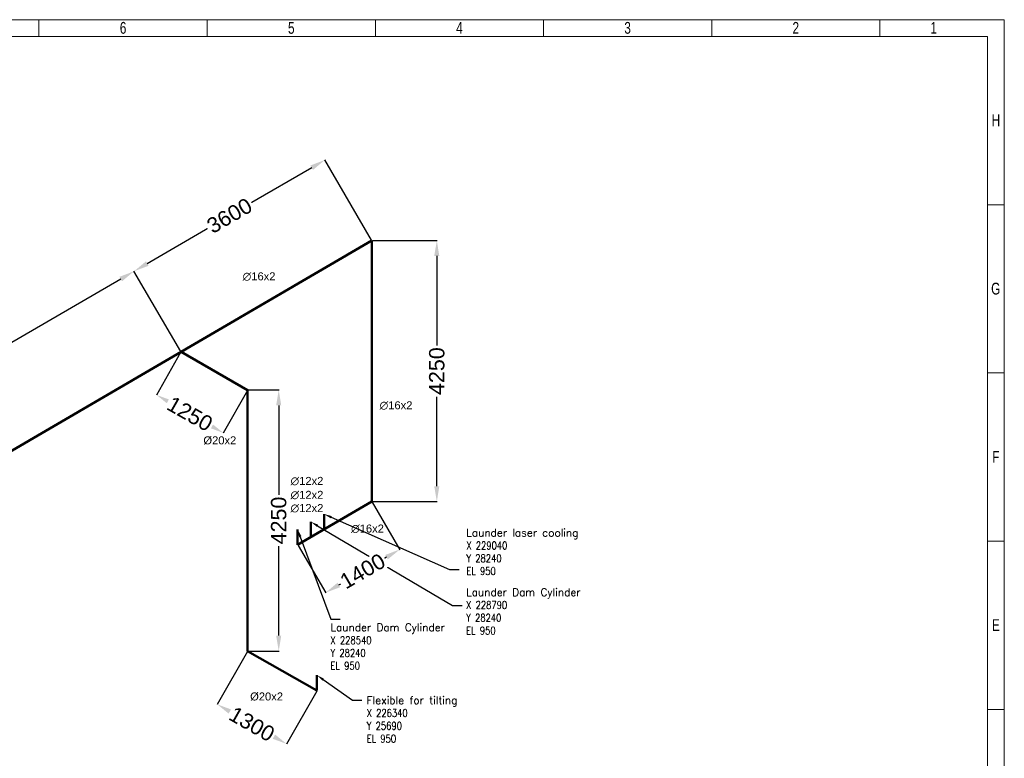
# Model space of a CAD drawing. Header units: millimetres. Extents: x 136540 to 167986, y -100244 to -77782.
# Tile 14 of 14: x 151949 to 167986, y -89809 to -77782. Entities that reach past the tile are written whole.
import ezdxf
from ezdxf import colors
from ezdxf.entities.mleader import LeaderData, LeaderLine
from ezdxf.math import Vec2, Vec3

# ---------------------------------------------------------------- set-up
doc = ezdxf.new("R2010")
doc.units = ezdxf.units.MM
doc.header["$LTSCALE"] = 0.25
doc.linetypes.add('HS_Solid', pattern=[0])
for name, color, linetype in [('Annotation', 7, 'Continuous'), ('COTAS', 136, 'Continuous'), ('Dimension', 1, 'Continuous')]:
    doc.layers.add(name, color=color, linetype=linetype)
doc.layers.add('Pipe Small Bore', color=30, linetype='Continuous', lineweight=50)
doc.styles.add('AdskIsoMetric', font='romans.shx')
doc.styles.add('MtXpl_Arial_Unicode_', font='ARIALUNI.ttf')
doc.styles.add('SLDTEXTSTYLE3', font='TXT', dxfattribs={"width": 0.75})
doc.styles.get("Standard").update_dxf_attribs({"font": 'arial.ttf'})
doc.dimstyles.new('AdskIsoMetric', dxfattribs={"dimtxt": 2.5, "dimasz": 2.5, "dimexe": 1, "dimexo": 2, "dimgap": 0.8, "dimtad": 1, "dimdec": 0, "dimrnd": 1, "dimzin": 0, "dimdsep": 46, "dimtxsty": 'AdskIsoMetric', "dimcen": 0, "dimclrt": 7, "dimadec": 0, "dimazin": 0, "dimtfac": 1, "dimtdec": 0, "dimtmove": 1, "dimatfit": 3, "dimfxl": 1, "dimtfill": 1, "dimfrac": 2, "dimtolj": 1, "dimtzin": 0, "dimarcsym": 0})

# ---------------------------------------------------------------- blocks, each defined once
blk = doc.blocks.new('*D82')
at = {"layer": 'Defpoints', "color": 0}
for p in [(153811, -81879), (154576, -83192), (147319, -87422)]:
    blk.add_point(p, dxfattribs=at)
at = {"layer": 'Dimension', "color": 0, "lineweight": -2}
for p, q in [((154571, -83184), (153808, -81875)), ((153595, -82005), (150508, -83804)), ((146769, -85983), (149856, -84184)), ((147314, -87413), (146551, -86104))]:
    blk.add_line(p, q, dxfattribs=at)
at = {"layer": 'Dimension', "color": 0}
for points in [[(153616, -82041), (153574, -81969), (153811, -81879)], [(146748, -85947), (146790, -86019), (146553, -86109)]]:
    blk.add_solid(points, dxfattribs=at)
at = {"layer": 'Dimension', "color": 7, "insert": (150182, -83994), "char_height": 250, "attachment_point": 5, "rotation": 30.2327, "bg_fill": 3, "box_fill_scale": 1.1, "bg_fill_color": 257, "bg_fill_transparency": 0}
blk.add_mtext('\\A1;8400', dxfattribs=at)
blk = doc.blocks.new('*D83')
at = {"layer": 'Defpoints', "color": 0}
for p in [(156921, -80066), (157686, -81380), (154576, -83192)]:
    blk.add_point(p, dxfattribs=at)
at = {"layer": 'Dimension', "color": 0, "lineweight": -2}
for p, q in [((157681, -81371), (156918, -80062)), ((156705, -80192), (155691, -80783)), ((154027, -81753), (155040, -81162)), ((154571, -83184), (153808, -81875))]:
    blk.add_line(p, q, dxfattribs=at)
at = {"layer": 'Dimension', "color": 0}
for points in [[(156726, -80228), (156684, -80156), (156921, -80066)], [(154006, -81717), (154048, -81789), (153811, -81879)]]:
    blk.add_solid(points, dxfattribs=at)
at = {"layer": 'Dimension', "color": 7, "insert": (155366, -80973), "char_height": 250, "attachment_point": 5, "rotation": 30.2327, "bg_fill": 3, "box_fill_scale": 1.1, "bg_fill_color": 257, "bg_fill_transparency": 0}
blk.add_mtext('\\A1;3600', dxfattribs=at)
blk = doc.blocks.new('*D84')
at = {"layer": 'Defpoints', "color": 0}
for p in [(154574, -83194), (155662, -83812), (155265, -84510)]:
    blk.add_point(p, dxfattribs=at)
at = {"layer": 'Dimension', "color": 0, "lineweight": -2}
for p, q in [((154569, -83202), (154175, -83896)), ((155657, -83821), (155262, -84514)), ((154394, -84015), (154404, -84020)), ((155048, -84386), (155038, -84381))]:
    blk.add_line(p, q, dxfattribs=at)
at = {"layer": 'Dimension', "color": 0}
for points in [[(154415, -83979), (154374, -84051), (154177, -83892)], [(155027, -84423), (155068, -84350), (155265, -84510)]]:
    blk.add_solid(points, dxfattribs=at)
at = {"layer": 'Dimension', "color": 7, "insert": (154721, -84201), "char_height": 250, "attachment_point": 5, "rotation": 330.3857, "bg_fill": 3, "box_fill_scale": 1.1, "bg_fill_color": 257, "bg_fill_transparency": 0}
blk.add_mtext('\\A1;1250', dxfattribs=at)
blk = doc.blocks.new('*D85')
at = {"layer": 'Defpoints', "color": 0}
for p in [(155662, -83812), (155662, -88062), (156168, -88062)]:
    blk.add_point(p, dxfattribs=at)
at = {"layer": 'Dimension', "color": 0, "lineweight": -2}
for p, q in [((155672, -83812), (156173, -83812)), ((156168, -84062), (156168, -85555)), ((156168, -87812), (156168, -86319)), ((155672, -88062), (156173, -88062))]:
    blk.add_line(p, q, dxfattribs=at)
at = {"layer": 'Dimension', "color": 0}
for points in [[(156209, -84062), (156126, -84062), (156168, -83812)], [(156126, -87812), (156209, -87812), (156168, -88062)]]:
    blk.add_solid(points, dxfattribs=at)
at = {"layer": 'Dimension', "color": 7, "insert": (156168, -85937), "char_height": 250, "attachment_point": 5, "rotation": 89.9998, "bg_fill": 3, "box_fill_scale": 1.1, "bg_fill_color": 257, "bg_fill_transparency": 0}
blk.add_mtext('\\A1;4250', dxfattribs=at)
blk = doc.blocks.new('*D86')
at = {"layer": 'Defpoints', "color": 0}
for p in [(155662, -88062), (156791, -88706), (156295, -89574)]:
    blk.add_point(p, dxfattribs=at)
at = {"layer": 'Dimension', "color": 0, "lineweight": -2}
for p, q in [((155657, -88071), (155164, -88934)), ((156786, -88715), (156293, -89579)), ((155383, -89054), (155414, -89071)), ((156078, -89450), (156048, -89433))]:
    blk.add_line(p, q, dxfattribs=at)
at = {"layer": 'Dimension', "color": 0}
for points in [[(155404, -89018), (155363, -89090), (155166, -88930)], [(156058, -89487), (156099, -89414), (156295, -89574)]]:
    blk.add_solid(points, dxfattribs=at)
at = {"layer": 'Dimension', "color": 7, "insert": (155731, -89252), "char_height": 250, "attachment_point": 5, "rotation": 330.2866, "bg_fill": 3, "box_fill_scale": 1.1, "bg_fill_color": 257, "bg_fill_transparency": 0}
blk.add_mtext('\\A1;1300', dxfattribs=at)
blk = doc.blocks.new('*D87')
at = {"layer": 'Defpoints', "color": 0}
for p in [(157686, -81380), (158743, -81380), (157686, -85630)]:
    blk.add_point(p, dxfattribs=at)
at = {"layer": 'Dimension', "color": 0, "lineweight": -2}
for p, q in [((157696, -81380), (158748, -81380)), ((158743, -81630), (158743, -83123)), ((158743, -85380), (158743, -83887)), ((157696, -85630), (158748, -85630))]:
    blk.add_line(p, q, dxfattribs=at)
at = {"layer": 'Dimension', "color": 0}
for points in [[(158784, -81630), (158701, -81630), (158743, -81380)], [(158701, -85380), (158784, -85380), (158743, -85630)]]:
    blk.add_solid(points, dxfattribs=at)
at = {"layer": 'Dimension', "color": 7, "insert": (158743, -83505), "char_height": 250, "attachment_point": 5, "rotation": 90, "bg_fill": 3, "box_fill_scale": 1.1, "bg_fill_color": 257, "bg_fill_transparency": 0}
blk.add_mtext('\\A1;4250', dxfattribs=at)
blk = doc.blocks.new('*D88')
at = {"layer": 'Defpoints', "color": 0}
for p in [(157686, -85630), (156477, -86335), (158140, -86408)]:
    blk.add_point(p, dxfattribs=at)
at = {"layer": 'Dimension', "color": 0, "lineweight": -2}
for p, q in [((157691, -85638), (158143, -86412)), ((156482, -86343), (156933, -87117)), ((157924, -86534), (157851, -86577)), ((157146, -86987), (157220, -86944))]:
    blk.add_line(p, q, dxfattribs=at)
at = {"layer": 'Dimension', "color": 0}
for points in [[(157945, -86570), (157903, -86498), (158140, -86408)], [(157125, -86951), (157167, -87023), (156930, -87113)]]:
    blk.add_solid(points, dxfattribs=at)
at = {"layer": 'Dimension', "color": 7, "insert": (157535, -86761), "char_height": 250, "attachment_point": 5, "rotation": 30.2327, "bg_fill": 3, "box_fill_scale": 1.1, "bg_fill_color": 257, "bg_fill_transparency": 0}
blk.add_mtext('\\A1;1400', dxfattribs=at)
blk = doc.blocks.new('cajetin')
at = {"color": 7, "linetype": 'Continuous', "lineweight": 18}
for p, q in [((0, 615), (861, 615)), ((430.5, 607.5), (430.5, 615)), ((505.5, 607.5), (505.5, 615)), ((580.5, 607.5), (580.5, 615)), ((655.5, 607.5), (655.5, 615)), ((730.5, 607.5), (730.5, 615)), ((805.5, 607.5), (805.5, 615)), ((861, 615), (861, 0)), ((7.5, 607.5), (853.5, 607.5)), ((430.5, 607.5), (430.5, 607.5)), ((853.5, 607.5), (853.5, 7.5)), ((853.5, 532.5), (861, 532.5)), ((853.5, 457.5), (861, 457.5)), ((853.5, 382.5), (861, 382.5)), ((853.5, 307.5), (861, 307.5)), ((853.5, 307.5), (853.5, 307.5))]:
    blk.add_line(p, q, dxfattribs=at)
at = {"color": 7, "linetype": 'Continuous', "lineweight": 0, "char_height": 5.25, "attachment_point": 2, "style": 'SLDTEXTSTYLE3'}
for s, insert in [('6', (468.01, 613.99)), ('5', (543.01, 613.99)), ('4', (618.01, 613.99)), ('3', (693.01, 613.99)), ('2', (768.01, 613.99)), ('1', (829.51, 613.99)), ('H', (857.25, 572.74)), ('G', (857.18, 497.74)), ('F', (857.21, 422.74)), ('E', (857.24, 347.74))]:
    blk.add_mtext(s, dxfattribs=dict(at, insert=insert))
blk = doc.blocks.new('zw$3B4')
at = {"layer": 'Pipe Small Bore'}
for points in [[(2586, 6496), (12954, 12538)], [(12954, 12538), (12954, 8288)], [(9844, 10726), (10929, 10106)], [(10929, 10106), (10929, 5856)], [(11744, 7583), (12954, 8288)], [(12176, 8085), (12176, 7835)], [(11960, 7959), (11960, 7709)], [(11744, 7833), (11744, 7583)], [(10929, 5856), (12058, 5212)], [(12058, 5462), (12058, 5212)]]:
    blk.add_lwpolyline(points, dxfattribs=at)
at = {"char_height": 125, "attachment_point": 1, "style": 'AdskIsoMetric'}
for s, insert in [('Launder laser cooling^J{\\W0.8;X 229040^JY 28240^JEL 950}', (14491, 7845)), ('Launder Dam Cylinder^J{\\W0.8;X 228790^JY 28240^JEL 950}', (14488, 6876)), ('Launder Dam Cylinder^J{\\W0.8;X 228540^JY 28240^JEL 950}', (12278, 6303)), ('Flexible for tilting^J{\\W0.8;X 226340^JY 25690^JEL 950}', (12868, 5117))]:
    blk.add_mtext_dynamic_manual_height_columns(s, width=199051.18, gutter_width=625, heights=[0], dxfattribs=dict(at, insert=insert))
at = {"layer": 'COTAS', "color": 7, "linetype": 'HS_Solid', "style": 'MtXpl_Arial_Unicode_'}
for s, p in [('∅16x2', (10848, 11892)), ('∅16x2', (13079, 9792)), ('%%C20x2', (10209, 9221)), ('∅12x2', (11628, 8561)), ('∅12x2', (11628, 8334)), ('∅12x2', (11628, 8119)), ('∅16x2', (12614, 7785)), ('%%C20x2', (10970, 5051))]:
    blk.add_text(s, height=130, dxfattribs=at).set_placement(p)
at = {"layer": 'Annotation'}
ml = blk.add_multileader_mtext('Standard', dxfattribs=at)
ml.set_content('')
ml.set_leader_properties()
ml.build(insert=Vec2(0, 0))
ml.multileader.update_dxf_attribs({"dogleg_length": 3.06, "arrow_head_size": 125})
ctx = ml.context
ctx.base_point, ctx.char_height, ctx.arrow_head_size, ctx.landing_gap_size, ctx.plane_origin = Vec3(14372, 7183), 200, 125, 100, Vec3(6101, -2427)
ctx.text_align_type = 2
notes = []
notes.append((ctx, [(0, (1, 1, 0), (14219, 7183), (1, 0), 153, [(0, [(12176, 8085)], 256, [])])]))
ctx.mtext, ml.multileader.dxf.content_type = None, 0
ml = blk.add_multileader_mtext('Standard', dxfattribs=at)
ml.set_content('')
ml.set_leader_properties()
ml.build(insert=Vec2(0, 0))
ml.multileader.update_dxf_attribs({"dogleg_length": 3.06, "arrow_head_size": 125})
ctx = ml.context
ctx.base_point, ctx.char_height, ctx.arrow_head_size, ctx.landing_gap_size, ctx.plane_origin = Vec3(14422, 6598), 200, 125, 100, Vec3(5885, -2553)
ctx.text_align_type = 2
notes.append((ctx, [(0, (1, 1, 0), (14268, 6598), (1, 0), 153, [(0, [(11960, 7959)], 256, [])])]))
ctx.mtext, ml.multileader.dxf.content_type = None, 0
ml = blk.add_multileader_mtext('Standard', dxfattribs=at)
ml.set_content('')
ml.set_leader_properties()
ml.build(insert=Vec2(0, 0))
ml.multileader.update_dxf_attribs({"dogleg_length": 3.06, "arrow_head_size": 125})
ctx = ml.context
ctx.base_point, ctx.char_height, ctx.arrow_head_size, ctx.landing_gap_size, ctx.plane_origin = Vec3(12438, 6373), 200, 125, 100, Vec3(5669, -2679)
ctx.text_align_type = 2
notes.append((ctx, [(0, (1, 1, 0), (12285, 6373), (1, 0), 153, [(0, [(11744, 7833)], 256, [])])]))
ctx.mtext, ml.multileader.dxf.content_type = None, 0
ml = blk.add_multileader_mtext('Standard', dxfattribs=at)
ml.set_content('')
ml.set_leader_properties()
ml.build(insert=Vec2(0, 0))
ml.multileader.update_dxf_attribs({"dogleg_length": 3.06, "arrow_head_size": 125})
ctx = ml.context
ctx.base_point, ctx.char_height, ctx.arrow_head_size, ctx.landing_gap_size, ctx.plane_origin = Vec3(12788, 5055), 200, 125, 100, Vec3(6094, -5278)
ctx.text_align_type = 2
notes.append((ctx, [(0, (1, 1, 0), (12635, 5055), (1, 0), 153, [(0, [(12058, 5462)], 256, [])])]))
ctx.mtext, ml.multileader.dxf.content_type = None, 0
for ctx, leaders in notes:
    for number, flags, end, landing, length, lines in leaders:
        leader = LeaderData()
        leader.index, (leader.has_last_leader_line, leader.has_dogleg_vector, leader.attachment_direction) = number, flags
        leader.last_leader_point, leader.dogleg_vector, leader.dogleg_length = Vec3(end), Vec3(landing), length
        for number, points, colour, breaks in lines:
            line = LeaderLine()
            line.index, line.vertices, line.color, line.breaks = number, Vec3.list(points), colors.encode_raw_color(colour), breaks
            leader.lines.append(line)
        ctx.leaders.append(leader)

msp = doc.modelspace()

# ---------------------------------------------------------------- block references
msp.add_blockref('zw$3B4', (144732.3, -93918.1))

# ---------------------------------------------------------------- next in the draw order: dimensions: what is measured, and where the dimension line sits
at = {"layer": 'Dimension'}
dim = msp.add_aligned_dim(p1=(147318.6, -87421.9), p2=(154576.1, -83192.4), distance=1519.8, dimstyle='AdskIsoMetric', override={"dimscale": 5, "dimtxt": 50, "dimasz": 50, "dimtad": 0, "dimrnd": 10, "dimtxsty": 'Standard', "dimtfill": 1, "dimtfillclr": 0}, dxfattribs=at)
dim.commit()
dim.dimension.update_dxf_attribs({"geometry": '*D82', "text_midpoint": (150182, -83994)})

# ---------------------------------------------------------------- next in the draw order: dimensions: what is measured, and where the dimension line sits
dim = msp.add_aligned_dim(p1=(154576.1, -83192.4), p2=(157686.4, -81379.7), distance=1520.3, dimstyle='AdskIsoMetric', override={"dimscale": 5, "dimtxt": 50, "dimasz": 50, "dimtad": 0, "dimrnd": 10, "dimtxsty": 'Standard', "dimtfill": 1, "dimtfillclr": 0}, dxfattribs=at)
dim.commit()
dim.dimension.update_dxf_attribs({"geometry": '*D83', "text_midpoint": (155365.8, -80972.6)})

# ---------------------------------------------------------------- next in the draw order: dimensions: what is measured, and where the dimension line sits
for p1, p2, distance, picture, middle in [((157686.4, -85629.7), (157686.4, -81379.7), -1056.3, '*D87', (158742.7, -83504.7)), ((154573.9, -83193.6), (155661.7, -83812), -802.9, '*D84', (154721.1, -84200.8))]:
    dim = msp.add_aligned_dim(p1=p1, p2=p2, distance=distance, dimstyle='AdskIsoMetric', override={"dimscale": 5, "dimtxt": 50, "dimasz": 50, "dimtad": 0, "dimrnd": 10, "dimtxsty": 'Standard', "dimtfill": 1, "dimtfillclr": 0}, dxfattribs=at)
    dim.commit()
    dim.dimension.update_dxf_attribs({"geometry": picture, "text_midpoint": middle})

# ---------------------------------------------------------------- next in the draw order: dimensions: what is measured, and where the dimension line sits
for p1, p2, distance, picture, middle in [((155661.7, -83812), (155661.7, -88062), 506, '*D85', (156167.6, -85937)), ((156476.8, -86334.7), (157686.4, -85629.7), -900.9, '*D88', (157535.2, -86760.6))]:
    dim = msp.add_aligned_dim(p1=p1, p2=p2, distance=distance, dimstyle='AdskIsoMetric', override={"dimscale": 5, "dimtxt": 50, "dimasz": 50, "dimtad": 0, "dimrnd": 10, "dimtxsty": 'Standard', "dimtfill": 1, "dimtfillclr": 0}, dxfattribs=at)
    dim.commit()
    dim.dimension.update_dxf_attribs({"geometry": picture, "text_midpoint": middle})

# ---------------------------------------------------------------- next in the draw order: dimensions: what is measured, and where the dimension line sits
dim = msp.add_aligned_dim(p1=(155661.7, -88062), p2=(156790.8, -88706.3), distance=-999.5, dimstyle='AdskIsoMetric', override={"dimscale": 5, "dimtxt": 50, "dimasz": 50, "dimtad": 0, "dimrnd": 10, "dimtxsty": 'Standard', "dimtfill": 1, "dimtfillclr": 0}, dxfattribs=at)
dim.commit()
dim.dimension.update_dxf_attribs({"geometry": '*D86', "text_midpoint": (155730.8, -89252.2)})

# ---------------------------------------------------------------- next in the draw order: block references
at = {"xscale": 36.5234375, "yscale": 36.5234375, "zscale": 36.5234375}
msp.add_blockref('cajetin', (136539.8, -100244.4), dxfattribs=at)

doc.saveas('drawing.dxf')
